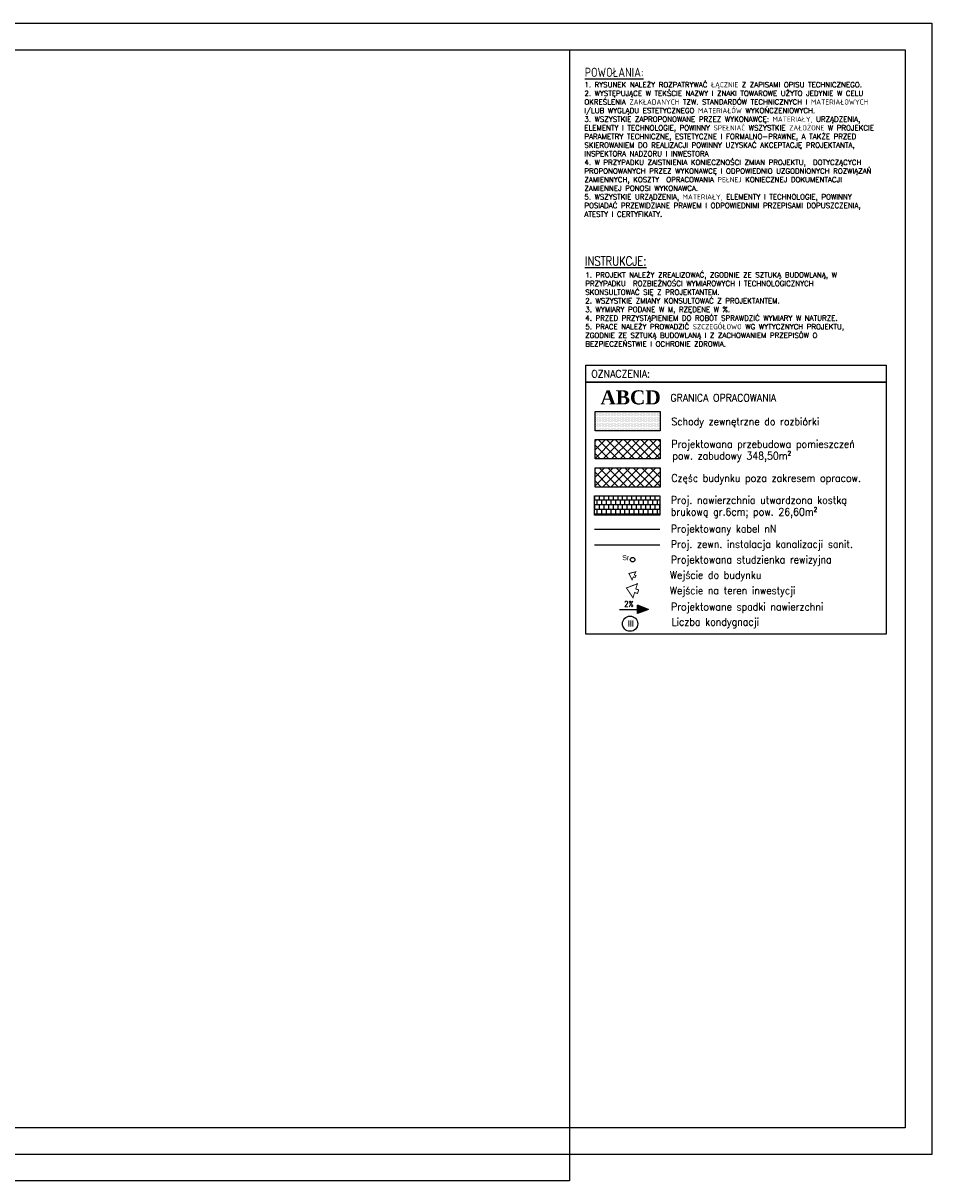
# Model space of a CAD drawing. Header units: millimetres. Extents: x 8403881 to 16807498, y 5682150 to 11364453.
# Tile 4 of 4: x 8404061 to 8404180, y 5682163 to 5682315. Entities that reach past the tile are written whole.
import ezdxf
from ezdxf.enums import TextEntityAlignment as Align
from ezdxf.lldxf.tags import DXFTag

# ---------------------------------------------------------------- set-up
doc = ezdxf.new("R2010")
doc.units = ezdxf.units.MM
doc.linetypes.add('ACAD_ISO02W100', pattern=[15, 12, -3])
for name, color, linetype in [('a-opis 1', 1, 'Continuous'), ('a-opis 2', 3, 'Continuous'), ('a-szraf', 8, 'Continuous'), ('budynek projektowany', 6, 'Continuous'), ('mapa', 252, 'Continuous'), ('opis 1', 1, 'Continuous'), ('opis 2', 3, 'Continuous'), ('szraf', 8, 'Continuous'), ('teren utwardzony 1', 5, 'Continuous'), ('ZUD elektryka', 10, 'Continuous'), ('ZUD kan sanit', 34, 'Continuous')]:
    doc.layers.add(name, color=color, linetype=linetype)
doc.layers.add('biblioteka', color=4, linetype='Continuous', lineweight=18)
doc.styles.add('IREK', font='simplex.shx', dxfattribs={"width": 0.8})
doc.styles.add('MAREK', font='simplex.shx')
doc.styles.get("Standard").update_dxf_attribs({"font": 'simplex.shx'})
doc.styles.add('STYLE2', font='timesbd.ttf')
tags = doc.linetypes.add('DASHED', pattern=[0.75, 0.5, -0.25]).pattern_tags.tags
tags[6:7] = [DXFTag(74, 4), DXFTag(75, 0), DXFTag(340, '0'), DXFTag(46, 1.0), DXFTag(50, 0.0), DXFTag(44, 0.0), DXFTag(45, 0.0)]
tags[4:5] = [DXFTag(74, 4), DXFTag(75, 0), DXFTag(340, '0'), DXFTag(46, 1.0), DXFTag(50, 0.0), DXFTag(44, 0.0), DXFTag(45, 0.0)]
picture_1 = doc.add_image_def('image1.jpg', size_in_pixel=(4960, 3507))

msp = doc.modelspace()

# ---------------------------------------------------------------- hatches: boundary and pattern name
at = {"layer": 'a-szraf'}
h = msp.add_hatch(dxfattribs=at)
h.set_pattern_fill('NET', color=230, scale=0.25, angle=45, style=0)
h.set_pattern_definition([(45, (301.6436, -34.749), (-0.561266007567, 0.561266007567), []), (135, (301.6436, -34.749), (-0.561266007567, -0.561266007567), [])])
h.paths.add_polyline_path([(8404144.69, 5682257.86), (8404144.69, 5682260.4), (8404136.13, 5682260.4), (8404136.13, 5682257.86)])
h = msp.add_hatch(dxfattribs=at)
h.set_pattern_fill('NET', color=256, scale=0.25, angle=45, style=0)
h.set_pattern_definition([(45, (424.0242, 162.6143), (-0.561266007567, 0.561266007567), []), (135, (424.0242, 162.6143), (-0.561266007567, -0.561266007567), [])])
h.paths.add_polyline_path([(8404144.69, 5682254.17), (8404144.69, 5682256.71), (8404136.13, 5682256.71), (8404136.13, 5682254.17)])
h = msp.add_hatch(dxfattribs=at)
h.set_pattern_fill('AR-B88', color=256, scale=0.003, style=0)
h.set_pattern_definition([(0, (0, 6.88475), (0, 0.6096), []), (90, (0, 6.88475), (-0.3048, 0.6096), [0.6096, -0.6096])])
h.paths.add_polyline_path([(8404136.08, 5682250.48), (8404144.64, 5682250.48), (8404144.64, 5682253.02), (8404136.08, 5682253.02)])
at = {"layer": 'szraf'}
h = msp.add_hatch(dxfattribs=at)
h.set_pattern_fill('DOTS', color=32, scale=0.1, style=0)
h.set_pattern_definition([(0, (0, 2.04138), (0.079375, 0.15875), [0, -0.15875])])
h.paths.add_polyline_path([(8404136.13, 5682261.55), (8404144.69, 5682261.55), (8404144.69, 5682264.09), (8404136.13, 5682264.09)])
h = msp.add_hatch(color=256, dxfattribs=at)
h.dxf.hatch_style = 1
h.paths.add_polyline_path([(8404143.16, 5682238.11), (8404141.69, 5682238.65), (8404141.69, 5682237.56)])

# ---------------------------------------------------------------- linework, layer by layer
at = {"layer": 'a-opis 1', "ltscale": 2}
for points in [[(8403910.33, 5682315.06), (8404180.33, 5682315.06), (8404180.33, 5682166.56), (8403910.33, 5682166.56)], [(8403922.83, 5682311.56), (8404176.83, 5682311.56), (8404176.83, 5682170.06), (8403922.83, 5682170.06)], [(8404134.92, 5682270.18), (8404174.33, 5682270.18), (8404174.33, 5682267.93), (8404134.92, 5682267.93)], [(8404134.92, 5682267.93), (8404174.33, 5682267.93), (8404174.33, 5682234.84), (8404134.92, 5682234.84)]]:
    msp.add_lwpolyline(points, close=True, dxfattribs=at)
at = {"layer": 'a-opis 1'}
msp.add_circle((8404140.73, 5682236.23), 1, dxfattribs=at)
at = {"layer": 'biblioteka', "color": 6, "const_width": 0.115}
for points in [[(8404141.51, 5682242.55), (8404141.29, 5682242.65), (8404141.48, 5682243.05), (8404140.57, 5682242.82), (8404140.99, 5682241.98), (8404141.17, 5682242.38), (8404141.39, 5682242.28)], [(8404141.86, 5682240.67), (8404141.48, 5682240.79), (8404141.7, 5682241.48), (8404140.25, 5682240.92), (8404141.11, 5682239.63), (8404141.33, 5682240.32), (8404141.71, 5682240.2)]]:
    msp.add_lwpolyline(points, close=True, dxfattribs=at)
at = {"layer": 'budynek projektowany'}
for points in [[(8404136.13, 5682260.4), (8404144.69, 5682260.4), (8404144.69, 5682257.86), (8404136.13, 5682257.86)], [(8404136.13, 5682256.71), (8404144.69, 5682256.71), (8404144.69, 5682254.17), (8404136.13, 5682254.17)]]:
    msp.add_lwpolyline(points, close=True, dxfattribs=at)
at = {"layer": 'opis 2'}
for p, q in [((8404143.16, 5682238.11), (8404141.69, 5682238.65)), ((8404141.69, 5682237.56), (8404141.69, 5682238.65)), ((8404139.35, 5682238.11), (8404141.69, 5682238.11)), ((8404143.16, 5682238.11), (8404141.69, 5682237.56))]:
    msp.add_line(p, q, dxfattribs=at)
at = {"layer": 'szraf', "color": 32}
msp.add_lwpolyline([(8404136.13, 5682264.09), (8404144.69, 5682264.09), (8404144.69, 5682261.55), (8404136.13, 5682261.55)], close=True, dxfattribs=at)
at = {"layer": 'teren utwardzony 1'}
msp.add_lwpolyline([(8404136.08, 5682253.02), (8404144.64, 5682253.02), (8404144.64, 5682250.48), (8404136.08, 5682250.48)], close=True, dxfattribs=at)
at = {"layer": 'ZUD elektryka', "linetype": 'DASHED'}
msp.add_line((8404136.08, 5682248.62), (8404144.64, 5682248.62), dxfattribs=at)
at = {"layer": 'ZUD kan sanit'}
msp.add_line((8404136.08, 5682246.6), (8404144.64, 5682246.6), dxfattribs=at)
msp.add_circle((8404141.06, 5682244.64), 0.3, dxfattribs=at)

# ---------------------------------------------------------------- texts
at = {"layer": 'a-opis 1', "ltscale": 2, "style": 'IREK', "width": 0.9}
msp.add_text('OZNACZENIA:', height=1, dxfattribs=at).set_placement((8404135.64, 5682268.53))
at = {"layer": 'a-opis 1', "style": 'IREK', "width": 0.9}
msp.add_text('III', height=0.799, dxfattribs=at).set_placement((8404140.46, 5682235.85))
at = {"layer": 'a-opis 1', "linetype": 'ACAD_ISO02W100', "ltscale": 0.5, "char_height": 1.2003, "width": 14.7688, "attachment_point": 1, "style": 'IREK'}
for s, insert in [('{\\LPOWOŁANIA:}', (8404134.78, 5682309.21)), ('{\\LINSTRUKCJE:}', (8404134.81, 5682284.43))]:
    msp.add_mtext(s, dxfattribs=dict(at, insert=insert))
at = {"layer": 'a-opis 2', "ltscale": 0.5, "style": 'IREK', "width": 0.9}
for s, p in [('GRANICA OPRACOWANIA', (8404146.03, 5682265.38)), ('Schody zewnętrzne do rozbiórki', (8404146.15, 5682262.27)), ('Projektowana przebudowa pomieszczeń', (8404146.15, 5682259.32)), ('pow. zabudowy 348,50m²', (8404146.28, 5682257.77)), ('Częśc budynku poza zakresem opracow.', (8404146.15, 5682254.85)), ('Proj. nawierzchnia utwardzona kostką', (8404146.08, 5682251.96)), ('brukową gr.6cm; pow. 26,60m² ', (8404146.08, 5682250.41))]:
    msp.add_text(s, height=1, dxfattribs=at).set_placement(p)
at = {"layer": 'a-opis 2', "linetype": 'ACAD_ISO02W100', "ltscale": 0.5, "style": 'IREK', "width": 0.9}
for s, p in [('Wejście do budynku', (8404145.97, 5682242.13)), ('Wejście na teren inwestycji', (8404145.96, 5682240.09)), ('Projektowane spadki nawierzchni', (8404146.11, 5682237.95)), ('Liczba kondygnacji', (8404146.19, 5682235.97))]:
    msp.add_text(s, height=1, dxfattribs=at).set_placement(p)
at = {"layer": 'a-opis 2', "ltscale": 2, "char_height": 0.67961, "attachment_point": 1, "style": 'MAREK'}
for s, insert, width in [('1. RYSUNEK NALEŻY ROZPATRYWAĆ ŁĄCZNIE Z ZAPISAMI OPISU TECHNICZNEGO.\\P2. WYSTĘPUJĄCE W TEKŚCIE NAZWY I ZNAKI TOWAROWE UŻYTO JEDYNIE W CELU OKREŚLENIA ZAKŁADANYCH TZW. STANDARDÓW TECHNICZNYCH I MATERIAŁOWYCH I/LUB WYGLĄDU ESTETYCZNEGO MATERIAŁÓW WYKOŃCZENIOWYCH.\\P3. WSZYSTKIE ZAPROPONOWANE PRZEZ WYKONAWCĘ: MATERIAŁY, URZĄDZENIA, ELEMENTY I TECHNOLOGIE, POWINNY SPEŁNIAĆ WSZYSTKIE ZAŁOŻONE W PROJEKCIE PARAMETRY TECHNICZNE, ESTETYCZNE I FORMALNO-PRAWNE, A TAKŻE PRZED SKIEROWANIEM DO REALIZACJI POWINNY UZYSKAĆ AKCEPTACJĘ PROJEKTANTA, INSPEKTORA NADZORU I INWESTORA\\P4. W PRZYPADKU ZAISTNIENIA KONIECZNOŚCI ZMIAN PROJEKTU,  DOTYCZĄCYCH PROPONOWANYCH PRZEZ WYKONAWCĘ I ODPOWIEDNIO UZGODNIONYCH ROZWIĄZAŃ ZAMIENNYCH, KOSZTY  OPRACOWANIA PEŁNEJ KONIECZNEJ DOKUMENTACJI ZAMIENNEJ PONOSI WYKONAWCA.\\P5. WSZYSTKIE URZĄDZENIA, MATERIAŁY, ELEMENTY I TECHNOLOGIE, POWINNY POSIADAĆ PRZEWIDZIANE PRAWEM I ODPOWIEDNIMI PRZEPISAMI DOPUSZCZENIA, ATESTY I CERTYFIKATY.', (8404134.73, 5682307.32), 41.7885), ('1. PROJEKT NALEŻY ZREALIZOWAĆ, ZGODNIE ZE SZTUKĄ BUDOWLANĄ, W PRZYPADKU  ROZBIEŻNOŚCI WYMIAROWYCH I TECHNOLOGICZNYCH SKONSULTOWAĆ SIĘ Z PROJEKTANTEM. \\P2. WSZYSTKIE ZMIANY KONSULTOWAĆ Z PROJEKTANTEM.\\P3. WYMIARY PODANE W M, RZĘDENE W %.\\P4. PRZED PRZYSTĄPIENIEM DO ROBÓT SPRAWDZIĆ WYMIARY W NATURZE.\\P5. PRACE NALEŻY PROWADZIĆ SZCZEGÓŁOWO WG WYTYCZNYCH PROJEKTU, ZGODNIE ZE SZTUKĄ BUDOWLANĄ I Z ZACHOWANIEM PRZEPISÓW O BEZPIECZEŃSTWIE I OCHRONIE ZDROWIA.\\P{\\C14;   }', (8404134.85, 5682282.35), 39.985)]:
    msp.add_mtext(s, dxfattribs=dict(at, insert=insert, width=width))
at = {"layer": 'opis 1', "color": 10, "style": 'STYLE2'}
msp.add_text('ABCD', height=1.848, dxfattribs=at).set_placement((8404136.84, 5682265.02))
at = {"layer": 'opis 2', "ltscale": 0.5, "style": 'IREK', "width": 0.9}
for s, p in [('Projektowany kabel nN', (8404146.09, 5682248.69)), ('Proj. zewn. instalacja kanalizacji sanit.', (8404146.09, 5682246.67)), ('Projektowana studzienka rewizyjna', (8404146.09, 5682244.65))]:
    msp.add_text(s, height=1, dxfattribs=at).set_placement(p, align=Align.MIDDLE_LEFT)
at = {"layer": 'opis 2', "style": 'IREK', "width": 0.9}
msp.add_text('2%%%', height=0.726, dxfattribs=at).set_placement((8404139.96, 5682238.45))
at = {"layer": 'ZUD kan sanit', "insert": (8404139.7, 5682245.23), "char_height": 0.66, "width": 2.2379, "attachment_point": 1}
msp.add_mtext('{\\fArial|b0|i0|c238|p34;Sr}', dxfattribs=at)

# ---------------------------------------------------------------- pictures from other files: only their frames are drawn
at = {"layer": 'mapa'}
image = msp.add_image(picture_1, insert=(8403922.83, 5682163.1), size_in_units=(209.97, 148.46), dxfattribs=at)
image.dxf.flags = 7

doc.saveas('drawing.dxf')
